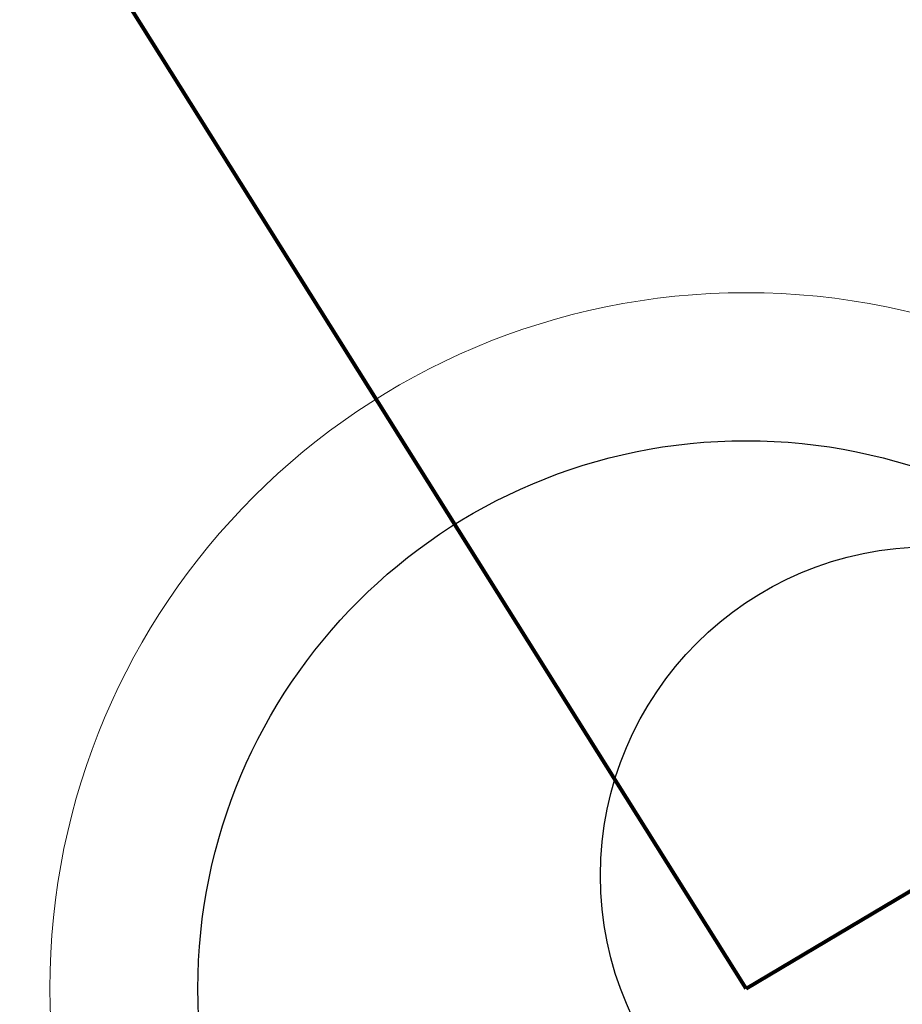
# Model space of a CAD drawing. Header units: metres. Extents: x 0 to 8443948, y 0 to 5887002.
# Tile 126 of 256: x 8442608.897 to 8442609.702, y 5885944.53 to 5885945.428. Entities that reach past the tile are written whole.
import ezdxf

# ---------------------------------------------------------------- set-up
doc = ezdxf.new("R2010")
doc.units = ezdxf.units.M
doc.header["$MEASUREMENT"] = 0
doc.linetypes.add('DASHED', pattern=[19.05, 12.7, -6.35])
doc.layers.add('Sanit_KD', color=102, linetype='DASHED', lineweight=80)
doc.layers.add('Sanit_KD studnie', color=102, linetype='CONTINUOUS', lineweight=30)

msp = doc.modelspace()

# ---------------------------------------------------------------- linework, layer by layer
at = {"layer": 'Sanit_KD', "ltscale": 0.1}
for p, q in [((8442609.5595, 5885944.54404), (8442597.74944, 5885963.37868)), ((8442609.5595, 5885944.54404), (8442638.52517, 5885961.80554)), ((8442601.65707, 5885919.45867), (8442609.5595, 5885944.54404))]:
    msp.add_line(p, q, dxfattribs=at)
at = {"layer": 'Sanit_KD studnie', "lineweight": 20, "ltscale": 0.1}
msp.add_circle((8442609.5595, 5885944.54404), 0.635, dxfattribs=at)
at = {"layer": 'Sanit_KD studnie'}
for centre, radius in [((8442609.5595, 5885944.54404), 0.5), ((8442609.72672, 5885944.64719), 0.3)]:
    msp.add_circle(centre, radius, dxfattribs=at)

doc.saveas('drawing.dxf')
